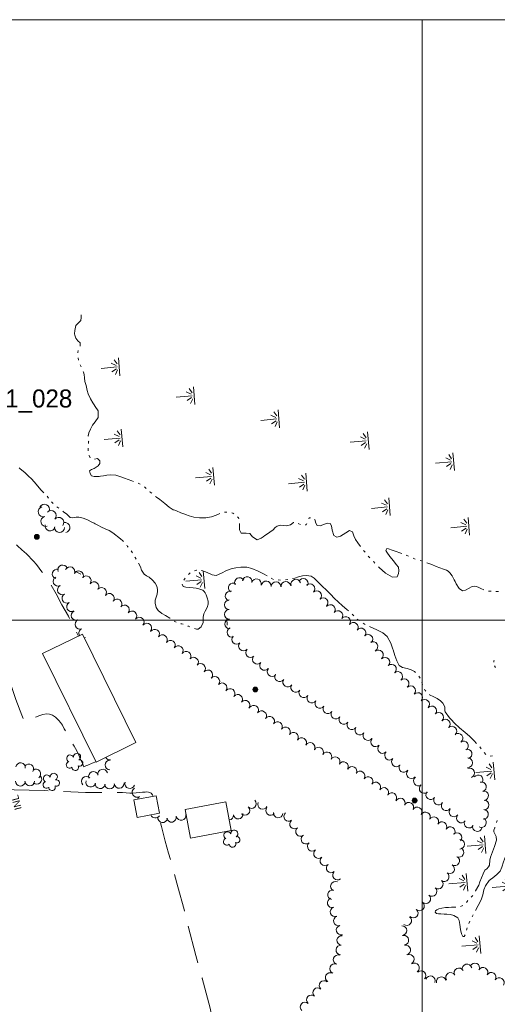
# Model space of a CAD drawing. Header units: feet. Extents: x 188458 to 190640, y 253500 to 255059.
# Tile 15 of 16: x 189665 to 190063, y 254180 to 255000. Entities that reach past the tile are written whole.
import ezdxf

# ---------------------------------------------------------------- set-up
doc = ezdxf.new("R2010")
doc.units = ezdxf.units.FT
doc.header["$MEASUREMENT"] = 0
doc.linetypes.add('DGN Style 3', pattern=[44.535406, 31.811004, -12.724402])
doc.linetypes.add('DGN Style 6', pattern=[60.50453, 0.031811, -12.724402, 22.267703, -12.724402, 0.031811, -12.724402])
for name, color, linetype, lineweight in [('E_DWY', 73, 'DGN Style 3', 0), ('E_LAND_Vegetation', 21, 'Continuous', 0), ('E_MAP_GridLines', 251, 'Continuous', 0), ('E_MAP_Limits', 21, 'DGN Style 3', 0), ('E_MISCPROP', 40, 'Continuous', 0), ('E_MISCPROP_HvyLine', 54, 'Continuous', 13), ('E_MISCPROP_Railing', 40, 'Continuous', 0), ('E_WTR', 251, 'DGN Style 6', 0)]:
    doc.layers.add(name, color=color, linetype=linetype, lineweight=lineweight)
doc.styles.add('Style-IGR_FONT_0', font='IGR_FONT_0.shx')

# ---------------------------------------------------------------- blocks, each defined once
blk = doc.blocks.new('POLE_7')
at = {"layer": 'E_MISCPROP', "color": 20, "linetype": 'Continuous', "lineweight": 0}
for centre, radius in [((-0.01, 0.02), 2.02), ((-0.01, 0.03), 1.52), ((0, -0.01), 1.01), ((0, 0), 0.502)]:
    blk.add_circle(centre, radius, dxfattribs=at)
blk = doc.blocks.new('INL_10')
at = {"layer": 'E_MISCPROP_Railing', "color": 40, "linetype": 'Continuous', "lineweight": 0, "style": 'Style-IGR_FONT_0'}
blk.add_text('INL', height=6, rotation=0.0001, dxfattribs=at).set_placement((-5.74, -3.01))
blk = doc.blocks.new('TREE_5')
at = {"layer": 'E_LAND_Vegetation', "color": 93, "linetype": 'Continuous', "lineweight": 0}
for centre, radius, start, end in [((-4.47, 0.2), 2.78, 78.07145, 279.0825), ((-1.47, 4.28), 2.78, 1.39444, 209.16743), ((3.57, 2.42), 2.97, 278.42355, 139.65743), ((-2.01, -4.2), 2.61, 140.7796, 358.7122), ((3.46, -3.43), 2.97, 196.07437, 79.04764)]:
    blk.add_arc(centre, radius, start, end, dxfattribs=at)
blk = doc.blocks.new('MARSH')
at = {"layer": 'E_WTR', "color": 161, "linetype": 'Continuous', "lineweight": 0}
for p, q in [((0.03, 15.02), (0.03, 1.6)), ((-6.13, 3.53), (-2.44, 1.44)), ((-1.34, 2.37), (-3.54, 6.22)), ((1.46, 2.37), (3.66, 6.22)), ((6.25, 3.53), (2.56, 1.44)), ((-7.39, -0.05), (7.4, -0.05))]:
    blk.add_line(p, q, dxfattribs=at)

msp = doc.modelspace()

# ---------------------------------------------------------------- linework, layer by layer
at = {"layer": 'E_DWY', "color": 51, "linetype": 'DGN Style 3', "lineweight": 0, "flags": 128}
for points in [[(189620.27, 254572.89), (189622.94, 254572.65), (189631.23, 254572.6), (189638.3, 254572.37), (189641.83, 254572.21), (189644.93, 254571.89), (189647.85, 254571.38), (189650.77, 254570.41), (189653.38, 254568.86), (189656.03, 254567.23), (189658.58, 254565.61), (189663.16, 254562.01), (189666.89, 254558.56), (189670.69, 254555.36), (189676.48, 254549.17), (189679.04, 254546.36), (189683.42, 254540.36), (189686.23, 254536.93), (189690.53, 254530.49), (189695.29, 254521.79), (189700.1, 254512.64), (189705.47, 254503.46), (189709.92, 254494.57), (189713.82, 254486.8)], [(189728.39, 254382.16), (189725.42, 254380.93), (189721.74, 254379.26), (189719.97, 254378.62), (189718.36, 254377.96), (189718.2, 254378.45), (189716.89, 254381.42), (189715.56, 254384.09), (189714.32, 254387.52), (189712.49, 254391.13), (189710.4, 254395.05), (189708.38, 254398.33), (189706.58, 254401.43), (189705.02, 254404.35), (189703.52, 254407.2), (189702.11, 254409.65), (189700.5, 254412.69), (189698.98, 254414.74), (189697.61, 254416.54), (189696.02, 254418.25), (189694.73, 254419.33), (189693.98, 254419.89), (189692.15, 254420.89), (189689.82, 254421.67), (189687.17, 254421.98), (189684.33, 254421.52), (189681.72, 254420.49), (189678.24, 254419.28), (189675.51, 254418.23), (189672.81, 254417.22), (189671.01, 254416.59), (189668.89, 254415.86), (189668.55, 254415.73), (189666.78, 254420.79), (189661.89, 254433.83), (189658.41, 254443.97), (189654.89, 254453.44), (189653.06, 254457.59), (189647.01, 254473.3), (189652.42, 254476.02), (189642.86, 254501.32), (189638.23, 254511.86), (189635.66, 254516.39), (189633.34, 254518.4), (189631.49, 254519.07), (189630.17, 254519.28), (189617.24, 254519.43), (189606.86, 254519.71), (189599.09, 254519.2), (189598.48, 254519.03), (189597.24, 254518.41), (189596.57, 254517.55), (189595.99, 254515.66), (189595.73, 254513.6), (189595.56, 254511.74), (189595.43, 254510.01), (189595.35, 254508.09), (189595.4, 254505.74), (189595.5, 254502.68), (189595.49, 254502.44)], [(189776.05, 254353.34), (189775.56, 254354.48), (189774.35, 254355.96), (189773.39, 254356.58), (189772.3, 254356.91), (189770.82, 254357.01), (189769.39, 254356.86), (189767.25, 254356.69), (189764.75, 254356.51), (189762, 254356.23), (189759.15, 254355.94), (189756.64, 254356.05), (189753.56, 254356.24), (189750.56, 254356.43), (189748.3, 254356.51), (189745.33, 254356.49), (189743.25, 254356.45), (189741.96, 254356.41), (189719.81, 254356.57), (189685.46, 254358.11), (189660.24, 254358.81), (189635.25, 254359.47), (189604.8, 254361.25), (189583.37, 254362.03), (189562.81, 254362.77), (189546.83, 254362.88), (189535.89, 254363.43), (189518.64, 254363.85), (189507.97, 254364.84), (189505.64, 254366.14), (189482.57, 254366.31), (189459.54, 254366.48), (189444.67, 254366.47), (189438.81, 254366.31), (189438.67, 254370.52), (189416.32, 254370.03), (189417.66, 254357.06), (189420.05, 254342.14), (189420.22, 254339.76), (189420.36, 254337.69), (189420.41, 254336.63), (189420.36, 254335.58), (189419.92, 254335.05), (189419.48, 254334.69), (189411.27, 254331.25), (189402.97, 254328.43), (189400.31, 254327.6), (189394.8, 254327.09)], [(189622.15, 254107.31), (189704.83, 254130.98), (189734.28, 254139.74), (189753.03, 254144.38), (189794.45, 254154.09), (189826.89, 254160.74), (189823.42, 254176.88), (189816.75, 254201.94), (189811.64, 254220.71), (189801.78, 254259), (189796.73, 254277.82), (189791.49, 254296.53), (189788.92, 254305.94), (189786.02, 254315.89), (189782.88, 254328.07), (189780.2, 254338.99)]]:
    msp.add_lwpolyline(points, dxfattribs=at)
at = {"layer": 'E_LAND_Vegetation', "color": 93, "linetype": 'Continuous', "lineweight": 0}
for p, q in [((189715.99, 254538.38), (189710.34, 254541.11)), ((189837.38, 254501.41), (189837.64, 254495.96))]:
    msp.add_line(p, q, dxfattribs=at)
for centre, radius, start, end in [((189684.52, 254590.32), 4.18, 105.63661, 285.62129), ((189685.56, 254592.35), 4.18, 334.21351, 154.19819), ((189686.77, 254582.27), 4.18, 105.63661, 285.62129), ((189691.09, 254587.09), 4.18, 316.44243, 136.42711), ((189697.5, 254581.46), 4.18, 321.00741, 140.99209), ((189690.22, 254578.51), 4.18, 167.64647, 347.63115), ((189698.1, 254577.26), 4.18, 177.03293, 357.01761), ((189702.58, 254577.12), 4.18, 279.98035, 99.96503), ((189700.72, 254541.91), 4.01, 19.76281, 199.74749), ((189706.87, 254540.4), 4.01, 335.37775, 155.36243), ((189696.08, 254538.5), 4.01, 73.35686, 253.34154), ((189696.8, 254532.36), 4.01, 116.88702, 296.87169), ((189714.07, 254536.98), 4.01, 334.19065, 154.17533), ((189720.41, 254532.9), 4.01, 321.36148, 141.34616), ((189847.89, 254531.34), 4.01, 28.45141, 208.43609), ((189854.39, 254532.09), 4.01, 349.53074, 169.51542), ((189901, 254530.68), 4.01, 334.78864, 154.77331), ((189700.43, 254525.21), 4.01, 116.88702, 296.87169), ((189726.86, 254527.94), 4.01, 324.81242, 144.7971), ((189733.14, 254523.19), 4.01, 321.13512, 141.1198), ((189842.66, 254526.94), 4.01, 55.08221, 235.06689), ((189862.01, 254530.35), 4.01, 344.44789, 164.43257), ((189870.17, 254528.6), 4.01, 353.90953, 173.89421), ((189878.29, 254527.89), 4.01, 357.62663, 177.61131), ((189886.56, 254528.13), 4.01, 5.48874, 185.47342), ((189894.75, 254530.03), 4.01, 16.86171, 196.84639), ((189906.62, 254526.18), 4.01, 314.534, 134.51868), ((189704.22, 254518.22), 4.01, 118.70359, 298.68827), ((189739.6, 254518.22), 4.01, 324.8607, 144.84538), ((189840.09, 254520.16), 4.01, 73.77258, 253.75726), ((189912.25, 254520.48), 4.01, 314.62015, 134.60483), ((189917.58, 254514.57), 4.01, 313.17104, 133.15572), ((189708.07, 254511.19), 4.01, 118.70359, 298.68827), ((189746.1, 254513.56), 4.01, 324.2, 144.18468), ((189752.22, 254508.61), 4.01, 320.41658, 140.40126), ((189839.34, 254512.8), 4.01, 90.00766, 269.99234), ((189923.61, 254508.88), 4.01, 321.51525, 141.49993), ((189711.89, 254503.92), 4.01, 113.20238, 293.18706), ((189758.4, 254503.59), 4.01, 319.21207, 139.19674), ((189764.51, 254498.37), 4.01, 319.78227, 139.76695), ((189839.41, 254504.83), 4.01, 91.18236, 271.16704), ((189929.88, 254503.89), 4.01, 321.46841, 141.45308), ((189936.22, 254498.92), 4.01, 322.76667, 142.75135), ((189715.04, 254496.55), 4.01, 113.20238, 293.18706), ((189770.82, 254493.47), 4.01, 319.27136, 139.25604), ((189839.7, 254496.89), 4.01, 92.72599, 272.71067), ((189841.6, 254489.83), 4.01, 111.3024, 291.28708), ((189942.68, 254494.13), 4.01, 323.67853, 143.66321), ((189718.2, 254489.19), 4.01, 113.20238, 209.1006), ((189718.2, 254489.19), 4.01, 278.45576, 293.18706), ((189777.27, 254488.38), 4.01, 325.00404, 144.98871), ((189783.84, 254483.79), 4.01, 325.00404, 144.98871), ((189845.44, 254483.94), 4.01, 135.43981, 315.42449), ((189949.13, 254489.38), 4.01, 323.60307, 143.58774), ((189954.8, 254484.21), 4.01, 315.03623, 135.0209), ((189790.4, 254479.19), 4.01, 325.00404, 144.98871), ((189796.97, 254474.59), 4.01, 325.00404, 144.98871), ((189851.2, 254478.44), 4.01, 136.82469, 316.80937), ((189959.05, 254478.1), 4.01, 299.87622, 119.86089), ((189803.53, 254469.99), 4.01, 325.00404, 144.98871), ((189809.68, 254465.14), 4.01, 320.02395, 140.00863), ((189857.11, 254472.92), 4.01, 134.75741, 314.74209), ((189862.75, 254467.46), 4.01, 139.0953, 319.07998), ((189963.56, 254471.06), 4.01, 310.14551, 130.13019), ((189969.09, 254465.03), 4.01, 315.07083, 135.05551), ((189815.5, 254459.85), 4.01, 316.03119, 136.01586), ((189868.78, 254462.3), 4.01, 140.95094, 320.93562), ((189974.45, 254459.22), 4.01, 311.98633, 131.97101), ((189821.54, 254454.47), 4.01, 317.99136, 137.97603), ((189827.42, 254449.07), 4.01, 317.21632, 137.201), ((189875, 254457.12), 4.01, 138.60361, 318.58829), ((189881.36, 254452.76), 4.01, 146.46009, 326.44477), ((189979.64, 254453.19), 4.01, 310.68412, 130.66879), ((189833.47, 254443.73), 4.01, 318.83002, 138.81469), ((189888.04, 254448.33), 4.01, 146.46009, 326.44477), ((189894.71, 254443.9), 4.01, 146.46009, 326.44477), ((189984.95, 254447.15), 4.01, 311.38691, 131.37159), ((189990.51, 254441.27), 4.01, 313.79928, 133.78396), ((189840.09, 254438.98), 4.01, 322.51446, 142.49914), ((189846.46, 254434.1), 4.01, 322.60568, 142.59036), ((189901.39, 254439.48), 4.01, 146.46009, 326.44477), ((189908.07, 254435.05), 4.01, 146.46009, 326.44477), ((189996.3, 254435.62), 4.01, 316.05921, 136.04389), ((189852.64, 254429.21), 4.01, 319.19312, 139.1778), ((189859.71, 254424.96), 4.01, 325.95998, 145.94466), ((189914.74, 254430.62), 4.01, 146.46009, 326.44477), ((189921.42, 254426.2), 4.01, 146.46009, 326.44477), ((190002.09, 254430.02), 4.01, 317.23192, 137.2166), ((190007.99, 254424.47), 4.01, 319.86906, 139.85373), ((189866.35, 254420.47), 4.01, 325.95998, 145.94466), ((189873, 254415.98), 4.01, 325.95998, 145.94466), ((189928.09, 254421.77), 4.01, 146.46009, 326.44477), ((190013.66, 254419.12), 4.01, 314.29727, 134.28195), ((189879.64, 254411.49), 4.01, 325.95998, 145.94466), ((189934.77, 254417.34), 4.01, 146.46009, 326.44477), ((189941.45, 254412.92), 4.01, 146.46009, 326.44477), ((190019.37, 254413.45), 4.01, 315.33599, 135.32066), ((190024.7, 254407.62), 4.01, 312.31579, 132.30047), ((189886.28, 254407.01), 4.01, 325.95998, 145.94466), ((189892.92, 254402.52), 4.01, 325.95998, 145.94466), ((189948.12, 254408.49), 4.01, 146.46009, 326.44477), ((189954.78, 254403.86), 4.01, 143.79781, 323.78249), ((190029.81, 254401.79), 4.01, 305.34482, 125.32949), ((189899.75, 254398.12), 4.01, 329.05874, 149.04342), ((189906.76, 254394.09), 4.01, 330.8416, 150.82628), ((189961.23, 254398.71), 4.01, 137.05357, 317.03825), ((189967.04, 254393.12), 4.01, 135.68348, 315.66816), ((190034.43, 254395.26), 4.01, 305.06107, 125.04575), ((189913.78, 254390.2), 4.01, 331.28153, 151.26621), ((189920.68, 254386.24), 4.01, 329.40456, 149.38924), ((189972.77, 254387.56), 4.01, 136.21194, 316.19662), ((190037.37, 254388.6), 4.01, 287.29051, 107.27518), ((189665.68, 254377.3), 3.99, 351.60105, 171.58572), ((189672.62, 254376.16), 3.99, 326.99131, 146.97599), ((189740.19, 254379.35), 4.08, 89.00092, 268.9856), ((189740.22, 254387.7), 4.08, 208.46434, 274.27964), ((189927.58, 254382.16), 4.01, 329.40456, 149.38924), ((189934.48, 254378.08), 4.01, 329.40456, 149.38924), ((189978.56, 254382.02), 4.01, 136.27497, 316.25965), ((189984.66, 254377.33), 4.01, 144.61287, 324.59754), ((190037.9, 254381.37), 4.01, 267.85764, 87.84231), ((189678.44, 254371.94), 3.99, 305.67988, 125.66456), ((189726.39, 254369.84), 4.08, 19.23162, 199.2163), ((189734.1, 254371.84), 4.08, 14.61579, 194.60047), ((189941.61, 254374.12), 4.01, 333.42267, 153.40735), ((189948.27, 254370.27), 4.01, 325.20239, 145.18707), ((189991.03, 254372.16), 4.01, 139.3, 319.28468), ((190039.62, 254372.81), 4.01, 292.63284, 112.61752), ((190046.59, 254367.06), 4.01, 324.03242, 144.0171), ((189665.57, 254365.78), 3.99, 176.45331, 356.43799), ((189673.34, 254365.94), 3.99, 181.90048, 1.88516), ((189679.29, 254367.38), 3.99, 223.86968, 43.85436), ((189720.47, 254365.88), 4.08, 45.16086, 225.14554), ((189724.16, 254365.16), 4.08, 166.93897, 346.92365), ((189731.98, 254363.84), 4.08, 172.82327, 352.80795), ((189739.81, 254363.54), 4.08, 181.23594, 1.22062), ((189747.81, 254364.13), 4.08, 184.84335, 4.82803), ((189756.63, 254363.92), 4.08, 162.95687, 342.94155), ((189954.85, 254365.69), 4.01, 325.20239, 145.18707), ((189961.43, 254361.12), 4.01, 325.20239, 145.18707), ((189996.83, 254365.96), 4.01, 125.47676, 305.46144), ((190001.62, 254359.84), 4.01, 131.91586, 311.90054), ((190049.35, 254361.22), 4.01, 287.4871, 107.47178), ((189762.63, 254356.57), 4.08, 119.50318, 299.48786), ((189968.12, 254356.6), 4.01, 326.79301, 146.77769), ((189974.8, 254352.22), 4.01, 325.97982, 145.9645), ((190007.09, 254354.69), 4.01, 144.63749, 324.62217), ((190051.1, 254353.75), 4.01, 278.7414, 98.72607), ((189766.83, 254349.69), 4.08, 121.98327, 163.7217), ((189857.94, 254347.28), 3.98, 223.87338, 43.85806), ((189867.09, 254346.55), 3.98, 154.30345, 334.28813), ((189981.84, 254347.79), 4.01, 334.67899, 154.66367), ((189988.85, 254344.24), 4.01, 330.60653, 150.59121), ((190013.63, 254350.24), 4.01, 147.08869, 327.07337), ((190020.05, 254345.37), 4.01, 145.46961, 325.45429), ((190051.47, 254346.07), 4.01, 270.40813, 90.39281), ((189777.8, 254339.4), 4.09, 202.86937, 327.01992), ((189799.35, 254337.5), 4.09, 191.22912, 11.21379), ((189838.97, 254337.58), 3.98, 276.54467, 4.76738), ((189846.81, 254338.41), 3.98, 186.8082, 6.79288), ((189852.48, 254341.49), 3.98, 224.30283, 44.28751), ((189873.83, 254341.49), 3.98, 140.35954, 320.34422), ((189880.08, 254339.4), 3.98, 172.52767, 352.51235), ((189888.82, 254336.47), 3.98, 128.45198, 308.43665), ((189995.81, 254340.33), 4.01, 329.61366, 149.59833), ((190002.71, 254336.14), 4.01, 331.20015, 151.18483), ((190026.36, 254340.3), 4.01, 143.29147, 323.27615), ((190050.99, 254338.29), 4.01, 264.71157, 84.69625), ((189784, 254335.62), 4.09, 170.14297, 350.12765), ((189791.32, 254335.93), 4.09, 191.48965, 11.47433), ((189893.77, 254330.23), 3.98, 128.45198, 308.43665), ((190009.71, 254332.25), 4.01, 331.22162, 151.20629), ((190016.45, 254328.07), 4.01, 328.93537, 148.92005), ((190032.61, 254335.26), 4.01, 142.66966, 322.65433), ((190039, 254331.01), 4.01, 151.49082, 331.47549), ((190049.35, 254331.4), 4.01, 239.65781, 59.64249), ((189898.72, 254324), 3.98, 128.45198, 308.43665), ((190023.35, 254323.94), 4.01, 329.3794, 149.36408), ((190028.95, 254318.99), 4.01, 315.4245, 135.40918), ((190045.84, 254328.1), 4.01, 165.69034, 345.67502), ((189903.21, 254317.6), 3.98, 131.30368, 311.28836), ((189908.46, 254311.62), 3.98, 131.30368, 311.28836), ((190031.3, 254313.45), 4.01, 270.50347, 90.48814), ((189913.71, 254305.64), 3.98, 131.30368, 311.28836), ((190030.59, 254306.58), 4.01, 244.52448, 64.50916), ((189918.97, 254299.66), 3.98, 131.30368, 311.28836), ((190027.01, 254299.65), 4.01, 238.54175, 58.52643), ((189924.22, 254293.68), 3.98, 131.30368, 311.28836), ((189929.47, 254287.7), 3.98, 131.30368, 311.28836), ((190018.33, 254286.39), 4.01, 233.78182, 53.7665), ((190022.82, 254292.86), 4.01, 237.55539, 57.54007), ((189927.78, 254278.4), 3.98, 65.70311, 245.68779), ((190013.37, 254280.26), 4.01, 230.25821, 50.24289), ((189925.34, 254271.33), 3.98, 77.72955, 257.71423), ((190008.21, 254274.15), 4.01, 229.79613, 49.78081), ((189925.12, 254264.62), 3.98, 106.43629, 286.42096), ((189997.71, 254262.08), 4.01, 229.03107, 49.01575), ((190003.02, 254268.06), 4.01, 229.39969, 49.38437), ((189927.5, 254257.15), 3.98, 109.64214, 289.62682), ((189992.51, 254256.09), 4.01, 226.79513, 46.7798), ((189930.19, 254249.54), 3.98, 106.57008, 286.55475), ((189987.13, 254249.83), 4.01, 233.56687, 53.55155), ((189932.45, 254241.91), 3.98, 106.57008, 286.55475), ((189983.16, 254241.55), 4.01, 271.65943, 91.64411), ((189933.01, 254233.31), 3.98, 84.55876, 264.54344), ((189984.76, 254233.5), 4.01, 278.61297, 98.59764), ((189932.25, 254225.39), 3.98, 84.55876, 264.54344), ((189986.24, 254225.46), 4.01, 283.27956, 103.26424), ((189929.99, 254217.23), 3.98, 68.66376, 248.64844), ((189989.35, 254217.64), 4.01, 295.06116, 115.04584), ((189927.09, 254209.82), 3.98, 68.66376, 248.64844), ((189993.61, 254210.55), 4.01, 302.56748, 122.55216), ((189999.07, 254204.08), 4.01, 315.09677, 135.08145), ((190023.59, 254202.56), 4.01, 30.58234, 210.56701), ((190030.55, 254206.32), 4.01, 27.66542, 207.6501), ((190037.31, 254209.55), 4.01, 13.62911, 193.61378), ((190043.78, 254210.45), 4.01, 335.20944, 155.19412), ((190050.7, 254206.8), 4.01, 330.23242, 150.21709), ((190057.44, 254202.63), 4.01, 327.96237, 147.94705), ((189918.28, 254195.85), 3.98, 48.6448, 228.62948), ((189923.4, 254202.47), 3.98, 60.80268, 240.78736), ((190006.78, 254199.71), 4.01, 338.8718, 158.85648), ((190015.79, 254198.92), 4.01, 13.49192, 193.4766), ((190064.2, 254198.34), 4.01, 327.51372, 147.4984), ((189913.02, 254189.87), 3.98, 48.6448, 228.62948), ((189907.76, 254183.9), 3.98, 48.6448, 228.62948), ((189902.5, 254177.93), 3.98, 48.6448, 228.62948)]:
    msp.add_arc(centre, radius, start, end, dxfattribs=at)
at = {"layer": 'E_MAP_GridLines', "color": 161, "linetype": 'Continuous', "lineweight": 0}
for p, q in [((188500, 255000), (190500, 255000)), ((190000, 253500), (190000, 255000)), ((188500, 254500), (190500, 254500))]:
    msp.add_line(p, q, dxfattribs=at)
at = {"layer": 'E_MISCPROP_HvyLine', "color": 241, "linetype": 'Continuous', "lineweight": 13, "flags": 128}
for points in [[(189684.06, 254472.14), (189728.58, 254381.78), (189761.71, 254398.11), (189717.19, 254488.47)], [(189778.6, 254353.83), (189759.95, 254350.26), (189762.74, 254335.66), (189780.04, 254338.96), (189781.39, 254339.22)], [(189807.22, 254318.56), (189841.06, 254324.9), (189836.58, 254348.79), (189802.75, 254342.46)]]:
    msp.add_lwpolyline(points, close=True, dxfattribs=at)
at = {"layer": 'E_WTR', "color": 161, "linetype": 'Continuous', "lineweight": 0}
for p, q in [((189856.46, 254572.27), (189853.37, 254572.5)), ((189840.97, 254542.66), (189844.76, 254543.51)), ((190055.18, 254294.5), (190053.67, 254293.02))]:
    msp.add_line(p, q, dxfattribs=at)
at = {"layer": 'E_WTR', "color": 161, "linetype": 'Continuous', "lineweight": 0, "flags": 128}
for points in [[(189715.25, 254728.26), (189715.3, 254728.37), (189715.21, 254731.04), (189713.44, 254732.72), (189711.63, 254734.88), (189710.74, 254737.21), (189710.73, 254738.47), (189710.95, 254741.27), (189711.3, 254743.97), (189711.69, 254745.33), (189713.83, 254747.51), (189715.97, 254749.54), (189716.26, 254752.16), (189716.08, 254754.29)], [(189713.35, 254722.49), (189713.38, 254722.89), (189713.73, 254724.49)], [(189713.87, 254716.44), (189713.52, 254718.45)], [(189716.27, 254710.84), (189715.34, 254712.65)], [(189726.99, 254679.33), (189725.93, 254681), (189723.97, 254684.43), (189722.1, 254688.59), (189721.22, 254691.32), (189720.17, 254695.52), (189719.31, 254698.72), (189718.84, 254701.72), (189718.58, 254704.43), (189718.17, 254706.37), (189717.87, 254707.1)], [(189722.11, 254653.2), (189722.07, 254653.42), (189722.47, 254655.87), (189723.79, 254658.93), (189725.58, 254662.36), (189727.85, 254665.12), (189730.39, 254668.71), (189730.39, 254674.23), (189727.92, 254677.85), (189726.99, 254679.33)], [(189721.95, 254641.05), (189721.93, 254643.09)], [(189722.22, 254647.15), (189722.38, 254648.89), (189722.41, 254649.18)], [(189723.67, 254635.29), (189722.67, 254637.02), (189722.66, 254637.06)], [(189731.16, 254619.7), (189729.63, 254619.52), (189726.93, 254619.56), (189724.82, 254620.15), (189723.52, 254622.26), (189723.1, 254624.46), (189724.64, 254625.43), (189726.91, 254626.37), (189730.4, 254628.5), (189731.69, 254630.46), (189731.74, 254632.75), (189729.81, 254634.51), (189727.11, 254633.97)], [(189664.62, 254626.77), (189665.13, 254626.34), (189669.5, 254622.58), (189672.33, 254620.02), (189674.83, 254617.61), (189677.13, 254615.13), (189679.97, 254611.62), (189682.46, 254608.53), (189684.38, 254606.52), (189684.93, 254606.02)], [(189759.7, 254615.53), (189758.35, 254616.05), (189755.28, 254617.2), (189752.25, 254618.33), (189748.32, 254619.53), (189744.99, 254620.67), (189740.61, 254621.03), (189737.55, 254620.74), (189734.69, 254620.17), (189732.22, 254619.83), (189731.16, 254619.7)], [(189765.31, 254613.11), (189763.46, 254613.95)], [(189770.38, 254609.77), (189769.08, 254610.87), (189768.81, 254611.06)], [(189687.74, 254603.16), (189688.94, 254601.54)], [(189774.91, 254605.67), (189773.71, 254606.69), (189773.37, 254607.01)], [(189803.08, 254587.98), (189802.3, 254588.27), (189799.12, 254589.46), (189795.48, 254590.99), (189793.28, 254591.91), (189792.77, 254592.01), (189789.32, 254594.13), (189785.73, 254597.17), (189781.7, 254600.41), (189778.76, 254602.45), (189778.03, 254603.06)], [(189691.55, 254598.51), (189692.95, 254597.06)], [(189695.99, 254594.44), (189697.52, 254593.15)], [(189700.75, 254590.76), (189701.52, 254590.22), (189704.31, 254588.19), (189706.05, 254586.41), (189707.11, 254585.6), (189709.18, 254585.2), (189711.97, 254585.86), (189714.08, 254585.69), (189717.82, 254584.83), (189721.53, 254583.54), (189724.89, 254581.69), (189726.83, 254580.64)], [(189831.51, 254588.94), (189828.6, 254587.53), (189824.65, 254585.92), (189819.88, 254585.15), (189814.66, 254585.1), (189809.94, 254585.81), (189805.98, 254586.87), (189803.08, 254587.98)], [(189837.45, 254590.06), (189835.42, 254589.84)], [(189843.27, 254588.58), (189842.39, 254589.2), (189841.45, 254589.39)], [(189847.48, 254584.34), (189847.16, 254585.27), (189846.4, 254586)], [(189906.97, 254585.31), (189905.87, 254585.14), (189905.57, 254584.27)], [(189928.45, 254569.4), (189926.43, 254570.47), (189925.01, 254575.07), (189924.43, 254578.61), (189923.26, 254580.58), (189921.12, 254580.82), (189918.55, 254579.97), (189915.07, 254578.63), (189912.64, 254578.83), (189911.42, 254580.65), (189910.5, 254583.75), (189910.42, 254583.82)], [(189726.83, 254580.64), (189727.82, 254580.1), (189730.08, 254579.19), (189733.18, 254577.55), (189736.18, 254576.07), (189739.36, 254574.62), (189742.48, 254572.86), (189748.89, 254567.76), (189750.84, 254566.08), (189751.45, 254565.48)], [(189867.66, 254569.46), (189865.99, 254568.3), (189862.54, 254566.85), (189858.85, 254569.34), (189856.46, 254572.27), (189853.37, 254572.5), (189849.45, 254572.32), (189847.83, 254575.15), (189847.95, 254578.33), (189848.06, 254580.38)], [(189893.1, 254581.41), (189892.76, 254581.36), (189890.25, 254579.29), (189887.11, 254578.43), (189884.88, 254578.82), (189882.06, 254579.2), (189879.33, 254578.36), (189877.73, 254577.13), (189875.9, 254575.3), (189873.16, 254573.19), (189870.38, 254571.31), (189869.13, 254570.47), (189867.66, 254569.46)], [(189898.7, 254579.62), (189897.43, 254580.15), (189896.85, 254580.47)], [(189904, 254580.52), (189903.46, 254579.49), (189902.6, 254579.34)], [(189948.75, 254561.33), (189946.47, 254564.37), (189944.56, 254567.04), (189942.98, 254570.31), (189941.94, 254573.69), (189939.38, 254574.75), (189936.56, 254572.65), (189932.04, 254569.96), (189928.84, 254569.19), (189928.45, 254569.4)], [(189754.04, 254562.43), (189754.77, 254561.42), (189755.25, 254560.83)], [(189982.95, 254555.47), (189981.41, 254556.03), (189978.43, 254557.11), (189975.07, 254558.33), (189972.04, 254559.49), (189970.5, 254559.57), (189969.75, 254557.99), (189970.63, 254556.54), (189973.09, 254552.95), (189976.16, 254549.27), (189978.45, 254546.26)], [(189757.75, 254557.69), (189758.88, 254556.03)], [(189760.86, 254552.54), (189761.1, 254552.09), (189761.84, 254550.79)], [(189952.53, 254556.53), (189951.77, 254557.45), (189951.25, 254558.11)], [(189956.51, 254551.9), (189955.38, 254553.1), (189955.13, 254553.39)], [(189988.63, 254553.23), (189986.77, 254554.06)], [(189994.27, 254550.89), (189994.21, 254550.91), (189992.38, 254551.64)], [(189763.89, 254547.35), (189765.54, 254544.4), (189766.44, 254541.76), (189768.57, 254538.26), (189770.5, 254536.96), (189772.86, 254535.72), (189775.39, 254533.28), (189777.81, 254530.71), (189779.1, 254528.24), (189779.7, 254525.56), (189779.64, 254524.28)], [(189816.41, 254541.47), (189816.45, 254541.47), (189820.89, 254539.81), (189825.23, 254537.74), (189828.51, 254537.1), (189832.85, 254539.16), (189837.23, 254541.32), (189840.97, 254542.66), (189843.44, 254543.22)], [(189843.44, 254543.22), (189844.76, 254543.51), (189848.98, 254544), (189853.94, 254544.07), (189858.17, 254543.09), (189863.53, 254540.89), (189867.85, 254538.63), (189870.9, 254536.83)], [(189960.71, 254547.46), (189959.69, 254548.54), (189959.31, 254548.94)], [(189978.45, 254546.26), (189980.17, 254544.01), (189980.6, 254541.05), (189980.17, 254538.86), (189979.18, 254536.21), (189975.18, 254535.85), (189969.37, 254539.12), (189964.12, 254543.82), (189963.5, 254544.49)], [(190000.13, 254549.15), (189998.17, 254549.7)], [(190027.35, 254532.13), (190026.49, 254533.69), (190024.98, 254536.97), (190023.07, 254539.5), (190021.66, 254540.76), (190020.13, 254541.62), (190017.68, 254542.54), (190014.58, 254543.58), (190011.62, 254544.71), (190007.98, 254546.31), (190006.36, 254546.94), (190003.99, 254547.88)], [(189801.52, 254533.43), (189802.72, 254535.03)], [(189805.45, 254537.97), (189805.88, 254538.39), (189806.97, 254539.28)], [(189810.5, 254541.09), (189812.01, 254541.67), (189812.4, 254541.65)], [(189874.41, 254534.89), (189876.21, 254534)], [(189892.06, 254534.64), (189894.01, 254535.08), (189897.13, 254536.04), (189900.27, 254536.82), (189903.68, 254537.06), (189907.55, 254536.54), (189910.1, 254535.02), (189913.3, 254531.69), (189915.95, 254529.12), (189917.39, 254527.71)], [(189821.77, 254515.8), (189821.05, 254518.62), (189820.06, 254521.23), (189819.27, 254522.77), (189818.46, 254524), (189817.3, 254525.06), (189814.02, 254526.05), (189811.74, 254526.52), (189809.46, 254527.03), (189806.37, 254527.34), (189803.22, 254527.35), (189800.91, 254528.12), (189800.23, 254529.85)], [(189880.14, 254533.46), (189882.11, 254533.31), (189882.14, 254533.31)], [(189886.15, 254533.5), (189888.12, 254533.86)], [(189917.39, 254527.71), (189919.73, 254525.43), (189923.68, 254521.69), (189927.08, 254518.04), (189930.02, 254515.28), (189933.78, 254512), (189937.31, 254509), (189938.63, 254507.82)], [(190051.37, 254525.33), (190048.74, 254526.47), (190046.63, 254527.45), (190044.79, 254528.06), (190043.17, 254528.39), (190041.07, 254527.86), (190038.97, 254526.64), (190036.15, 254524.86), (190033.41, 254524.32), (190030.72, 254526.5), (190028.35, 254530.31), (190027.35, 254532.13)], [(189779.64, 254524.28), (189779.52, 254521.57), (189778.55, 254519.16), (189777.77, 254516.78), (189777.64, 254514.03), (189778.45, 254510.53), (189780.34, 254508.02), (189783.24, 254505.61), (189786.44, 254503.77), (189789.97, 254501.67), (189790.17, 254501.53)], [(190057.31, 254524.04), (190055.29, 254524.26)], [(190063.42, 254523.91), (190062.91, 254523.89), (190061.38, 254523.9)], [(189810.46, 254493.15), (189812.11, 254492.54), (189813.63, 254492.38), (189816.1, 254494.32), (189817.67, 254498.06), (189817.74, 254502.52), (189818.11, 254505.15), (189819.28, 254507.62), (189820.98, 254510.48), (189821.84, 254513.26), (189821.8, 254515.7), (189821.77, 254515.8)], [(189941.58, 254505.1), (189943.03, 254503.71)], [(189793.5, 254499.3), (189795.28, 254498.38)], [(189799.09, 254497.14), (189799.33, 254497.06), (189801.02, 254496.56)], [(189804.8, 254495.22), (189805.22, 254495.06), (189806.69, 254494.53)], [(189945.93, 254500.93), (189947.11, 254499.88), (189947.44, 254499.61)], [(189950.85, 254497.49), (189952.44, 254496.53), (189952.58, 254496.47)], [(189956.17, 254494.69), (189956.79, 254494.38), (189962.27, 254492.05), (189967.23, 254489.52), (189970.73, 254486.36), (189973.84, 254480.93), (189975.56, 254475.83), (189975.74, 254475.31)], [(189975.74, 254475.31), (189977.32, 254470.64), (189978.87, 254466.23), (189980.78, 254462.24), (189983.53, 254460.67), (189987.37, 254459.68), (189990.94, 254458.52), (189993.58, 254457.21), (189994.51, 254456.36)], [(190059.92, 254466.6), (190059.49, 254466.04), (190059.52, 254465.07)], [(190060.1, 254461.87), (190061.03, 254460.48)], [(189997.25, 254453.48), (189998.2, 254451.71)], [(189999.65, 254447.99), (190000.23, 254446.07)], [(190002.01, 254442.47), (190002.59, 254441.3), (190003.09, 254440.81)], [(190005.96, 254438), (190006.05, 254437.9), (190009.77, 254436.07), (190012.39, 254434.75), (190015.29, 254432.9), (190017.27, 254430.9), (190018.71, 254427.92), (190018.85, 254424.28), (190019.04, 254423.8), (190022.61, 254418.8), (190024.01, 254417.32)], [(190024.01, 254417.32), (190026.92, 254414.22), (190030.95, 254410.37), (190035.72, 254406.36), (190039.48, 254403.35), (190043.19, 254399.39), (190045.19, 254397.4)], [(190047.88, 254394.42), (190049.1, 254392.95), (190049.16, 254392.88)], [(190051.68, 254389.75), (190052.93, 254388.18)], [(190056.64, 254386.79), (190058.64, 254386.94)], [(190062.47, 254333.32), (190061.91, 254331.39)], [(190060.58, 254327.6), (190060.41, 254327.13), (190059.55, 254325.01), (190059.57, 254323.7), (190061.5, 254319.91), (190061.92, 254316.8), (190060.24, 254311.62), (190058.55, 254307.13), (190056.95, 254302.66), (190056.31, 254300.19), (190056.3, 254300.11)], [(190056.96, 254284.1), (190058.72, 254285.57), (190062.05, 254288.11), (190064.93, 254290.95), (190066.31, 254294.29), (190067.76, 254298.75), (190070.28, 254305.45), (190071.63, 254308.27)], [(190056.3, 254300.11), (190055.97, 254295.99), (190055.18, 254294.5), (190053.67, 254293.02), (190052.21, 254291.86), (190050.72, 254288.87), (190049.29, 254285.36), (190048.05, 254282.13), (190047.02, 254279.48), (190044.4, 254274.54), (190044.26, 254274.28)], [(190044.36, 254258.29), (190046.53, 254262.3), (190049.02, 254267.13), (190050.41, 254271.43), (190051.24, 254275.58), (190052.78, 254278.87), (190055.87, 254283.18), (190056.96, 254284.1)], [(190037.97, 254266.62), (190036.88, 254264.94)], [(190042.17, 254270.87), (190041.39, 254269.89), (190040.77, 254269.46)], [(190028.13, 254260.89), (190027.97, 254260.89), (190024.48, 254260.97), (190021.85, 254260.82), (190019.46, 254260.63), (190016.43, 254260.19), (190013.92, 254259.53), (190012.16, 254258.85), (190011.05, 254258.08), (190010.66, 254256.89), (190011.81, 254255.8), (190013.5, 254255.46), (190015.51, 254255.43), (190018.4, 254255.27), (190020.47, 254255.09)], [(190033.82, 254262.4), (190032.01, 254261.52)], [(190020.47, 254255.09), (190023.52, 254254.83), (190026.39, 254254.06), (190029.55, 254252.25), (190030.83, 254249.85), (190031.38, 254246.65), (190031.8, 254242.54), (190032.68, 254238.76), (190033.88, 254236.47), (190035.05, 254236.51), (190035.76, 254238.05)], [(190038.95, 254247.53), (190039.75, 254249.37)], [(190041.48, 254252.99), (190042.44, 254254.76)], [(190036.94, 254241.88), (190037.42, 254243.83)]]:
    msp.add_lwpolyline(points, dxfattribs=at)

# ---------------------------------------------------------------- block references
at = {"layer": 'E_LAND_Vegetation', "color": 93, "linetype": 'Continuous', "lineweight": 0, "xscale": 0.9999989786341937, "yscale": 0.9999989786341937, "zscale": 0.9999989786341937, "rotation": 104.8054062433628}
for p in [(189710.27, 254381.98), (189690.92, 254365.32), (189841.16, 254318.04)]:
    msp.add_blockref('TREE_5', p, dxfattribs=at)
at = {"layer": 'E_MISCPROP', "color": 20, "linetype": 'Continuous', "lineweight": 0, "xscale": 1.000000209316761, "yscale": 1.000000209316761, "zscale": 1.000000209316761, "rotation": 93.97671389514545}
for p in [(189679.23, 254569.35), (189861.14, 254442.28), (189993.67, 254349.87)]:
    msp.add_blockref('POLE_7', p, dxfattribs=at)
at = {"layer": 'E_MISCPROP_Railing', "color": 40, "linetype": 'Continuous', "lineweight": 0, "xscale": 0.9999979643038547, "yscale": 0.9999979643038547, "zscale": 0.9999979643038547, "rotation": 104.786380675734}
msp.add_blockref('INL_10', (189662.39, 254347.68), dxfattribs=at)
at = {"layer": 'E_WTR', "color": 161, "linetype": 'Continuous', "lineweight": 0, "xscale": 1.000001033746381, "yscale": 1.000001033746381, "zscale": 1.000001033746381, "rotation": 95.00012298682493}
for p in [(189747.68, 254710.93), (189810.17, 254686.94), (189880.58, 254667.63), (189750.14, 254651.79), (189955.03, 254649.52), (190026.17, 254632.01), (189826.33, 254619.85), (189903.66, 254614.89), (189972.74, 254594.38), (190038.73, 254578.25), (189818.31, 254533.83), (190059.68, 254374.5), (190052.4, 254313.07), (190037.23, 254281.71), (190073.1, 254278.69), (190048.05, 254229.85)]:
    msp.add_blockref('MARSH', p, dxfattribs=at)

# ---------------------------------------------------------------- texts
at = {"layer": 'E_MAP_Limits', "color": 73, "linetype": 'Continuous', "lineweight": 0, "style": 'Style-IGR_FONT_0'}
msp.add_text('1_028', height=15, dxfattribs=at).set_placement((189652.97, 254677.09))

doc.saveas('drawing.dxf')
